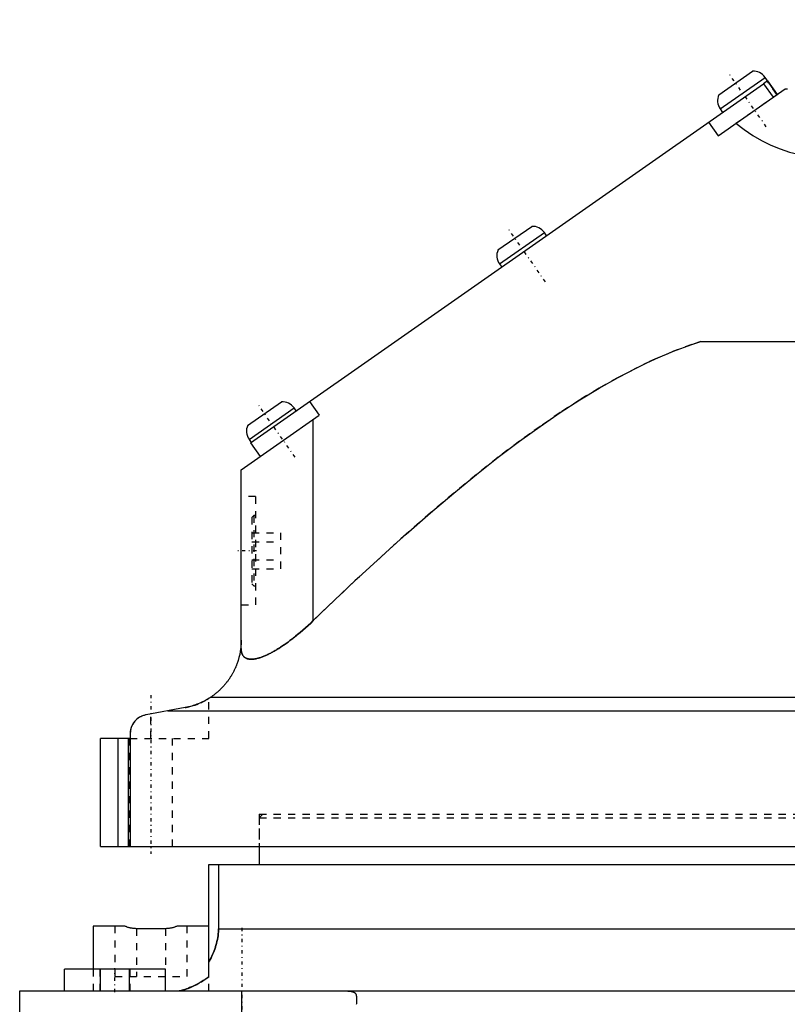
# Model space of a CAD drawing. Extents: x -152 to 584, y -5 to 847.
# Tile 3 of 12: x -108 to -2, y 177 to 314. Entities that reach past the tile are written whole.
import ezdxf

# ---------------------------------------------------------------- set-up
doc = ezdxf.new("R2010")
doc.units = 0
doc.linetypes.add('CENTER', pattern=[1.5, 0.45, -0.5, 0.05, -0.5])
doc.linetypes.add('DASHED', pattern=[2, 1, -1])
for name, color, linetype in [('AM_0', 7, 'CONTINUOUS'), ('AM_3', 7, 'DASHED'), ('AM_7', 7, 'CENTER')]:
    doc.layers.add(name, color=color, linetype=linetype)

msp = doc.modelspace()

# ---------------------------------------------------------------- linework, layer by layer
at = {"layer": 'AM_0', "color": 7, "linetype": 'CONTINUOUS'}
for p, q in [((-11.3, 303.17), (-6.62, 306.44)), ((-76.2, 254.93), (-5.09, 304.71)), ((-11.1, 301.23), (-4.87, 305.59)), ((-5.09, 304.71), (-3.77, 302.83)), ((-3.21, 303.22), (-4.87, 305.59)), ((-4.53, 305.1), (-4.52, 305.11)), ((-4.52, 305.11), (-3.2, 303.23)), ((-11.39, 297.49), (-2.1, 304)), ((-2.1, 304), (-1.79, 304)), ((-11.1, 301.23), (-10.76, 300.74)), ((-12.71, 299.38), (-11.39, 297.49)), ((-41.9, 281.67), (-37.22, 284.94)), ((-41.7, 279.73), (-35.47, 284.09)), ((-35.17, 283.65), (-35.47, 284.09)), ((-41.7, 279.73), (-41.39, 279.29)), ((-13.77, 269), (13.77, 269)), ((-76.6, 257.37), (-71.92, 260.64)), ((-68.01, 260.66), (-66.69, 258.78)), ((-76.4, 255.43), (-70.17, 259.79)), ((-69.87, 259.36), (-70.17, 259.79)), ((-77.5, 251.2), (-66.69, 258.78)), ((-67.5, 230.33), (-67.5, 258.21)), ((-76.4, 255.43), (-76.1, 255)), ((-76.2, 254.93), (-74.88, 253.04)), ((-77.5, 226.46), (-77.5, 251.2)), ((-81.67, 219.73), (78.19, 219.73)), ((-85.27, 218.26), (-90.69, 217.25)), ((-87.66, 217.82), (79.01, 217.82)), ((-92.9, 214.6), (-92.9, 199)), ((-97, 199), (-97, 214)), ((-92.9, 214), (-97, 214)), ((-94.53, 199), (-94.53, 214)), ((-93.1, 199), (-93.1, 214)), ((-97, 199), (97.09, 199)), ((-75, 199), (-75, 196.5)), ((-82, 196.5), (70.81, 196.5)), ((-82, 180.95), (-82, 196.5)), ((-80.62, 196.5), (-80.62, 187.6)), ((-98, 188), (-98, 182)), ((-93.66, 188), (-98, 188)), ((-88, 187.63), (-92, 187.63)), ((-82, 188), (-86.34, 188)), ((-80.62, 187.6), (82, 187.6)), ((-102, 179), (-102, 182)), ((-88, 182), (-102, 182)), ((-97, 179), (-97, 182)), ((-93, 179), (-93, 182)), ((-88, 179), (-88, 182)), ((-108.2, 179), (87.75, 179)), ((-108.2, 4), (-108.2, 179)), ((-77.4, 12), (-77.4, 179))]:
    msp.add_line(p, q, dxfattribs=at)
for points in [[(-67.5, 230.33, 0), (-65.54, 232.22, 0), (-61.74, 235.81, 0), (-58.11, 239.16, 0), (-56.35, 240.76, 0), (-54.62, 242.3, 0), (-51.26, 245.24, 0), (-48.02, 247.98, 0), (-44.9, 250.55, 0), (-41.87, 252.94, 0), (-38.92, 255.16, 0), (-37.48, 256.21, 0), (-36.06, 257.23, 0), (-33.27, 259.14, 0), (-30.54, 260.91, 0), (-27.86, 262.53, 0), (-25.23, 264.01, 0), (-22.64, 265.36, 0), (-21.36, 265.98, 0), (-20.08, 266.57, 0), (-17.55, 267.64, 0), (-15.03, 268.58, 0), (-13.77, 269, 0)], [(-67.5, 230.33, 0), (-67.86, 229.98, 0), (-68.59, 229.32, 0), (-69.31, 228.69, 0), (-69.68, 228.38, 0), (-69.74, 228.33, 0), (-69.86, 228.23, 0), (-69.99, 228.13, 0), (-70.05, 228.08, 0), (-70.11, 228.03, 0), (-70.24, 227.93, 0), (-70.36, 227.83, 0), (-70.49, 227.73, 0), (-70.62, 227.63, 0), (-70.75, 227.54, 0), (-70.81, 227.49, 0), (-70.88, 227.44, 0), (-71, 227.35, 0), (-71.13, 227.25, 0), (-71.26, 227.16, 0), (-71.39, 227.07, 0), (-71.52, 226.98, 0), (-71.58, 226.94, 0), (-71.65, 226.89, 0), (-71.78, 226.81, 0), (-71.9, 226.72, 0), (-72.03, 226.64, 0), (-72.16, 226.55, 0), (-72.29, 226.47, 0), (-72.35, 226.43, 0), (-72.42, 226.39, 0), (-72.54, 226.31, 0), (-72.67, 226.24, 0), (-72.8, 226.16, 0), (-72.92, 226.09, 0), (-73.04, 226.02, 0), (-73.11, 225.99, 0), (-73.17, 225.95, 0), (-73.29, 225.89, 0), (-73.41, 225.82, 0), (-73.53, 225.76, 0), (-73.66, 225.7, 0), (-73.77, 225.64, 0), (-73.83, 225.61, 0), (-73.89, 225.58, 0), (-74.01, 225.53, 0), (-74.13, 225.48, 0), (-74.18, 225.45, 0), (-74.24, 225.43, 0), (-74.35, 225.38, 0), (-74.47, 225.34, 0), (-74.52, 225.31, 0), (-74.58, 225.29, 0), (-74.69, 225.25, 0), (-74.79, 225.22, 0), (-74.9, 225.18, 0), (-75, 225.15, 0), (-75.11, 225.12, 0), (-75.16, 225.1, 0), (-75.21, 225.09, 0), (-75.31, 225.07, 0), (-75.41, 225.04, 0), (-75.5, 225.02, 0), (-75.6, 225.01, 0), (-75.69, 224.99, 0), (-75.73, 224.99, 0), (-75.78, 224.98, 0), (-75.87, 224.97, 0), (-75.95, 224.97, 0), (-76.04, 224.96, 0), (-76.12, 224.96, 0), (-76.2, 224.96, 0), (-76.24, 224.97, 0), (-76.28, 224.97, 0), (-76.35, 224.98, 0), (-76.42, 224.99, 0), (-76.5, 225, 0), (-76.56, 225.01, 0), (-76.63, 225.03, 0), (-76.66, 225.04, 0), (-76.69, 225.05, 0), (-76.75, 225.08, 0), (-76.81, 225.1, 0), (-76.87, 225.13, 0), (-76.92, 225.16, 0), (-76.97, 225.19, 0), (-77, 225.21, 0), (-77.02, 225.23, 0), (-77.07, 225.27, 0), (-77.11, 225.31, 0), (-77.13, 225.33, 0), (-77.15, 225.35, 0), (-77.19, 225.4, 0), (-77.23, 225.45, 0), (-77.25, 225.47, 0), (-77.26, 225.5, 0), (-77.3, 225.55, 0), (-77.33, 225.61, 0), (-77.35, 225.66, 0), (-77.38, 225.72, 0), (-77.4, 225.78, 0), (-77.41, 225.81, 0), (-77.42, 225.85, 0), (-77.44, 225.91, 0), (-77.45, 225.98, 0), (-77.47, 226.05, 0), (-77.48, 226.12, 0), (-77.49, 226.19, 0), (-77.49, 226.23, 0), (-77.49, 226.27, 0), (-77.5, 226.35, 0), (-77.5, 226.42, 0), (-77.5, 226.46, 0)], [(-77.5, 227.6, 0), (-77.5, 227.44, 0), (-77.51, 227.12, 0), (-77.54, 226.78, 0), (-77.55, 226.6, 0), (-77.57, 226.42, 0), (-77.63, 226.05, 0), (-77.7, 225.64, 0), (-77.8, 225.22, 0), (-77.93, 224.77, 0), (-78.02, 224.51, 0), (-78.05, 224.43, 0), (-78.07, 224.35, 0), (-78.09, 224.31, 0), (-78.1, 224.27, 0), (-78.13, 224.19, 0), (-78.16, 224.11, 0), (-78.18, 224.07, 0), (-78.19, 224.03, 0), (-78.23, 223.95, 0), (-78.26, 223.87, 0), (-78.28, 223.83, 0), (-78.3, 223.79, 0), (-78.33, 223.71, 0), (-78.37, 223.63, 0), (-78.41, 223.55, 0), (-78.45, 223.47, 0), (-78.49, 223.38, 0), (-78.51, 223.34, 0), (-78.53, 223.3, 0), (-78.57, 223.22, 0), (-78.61, 223.14, 0), (-78.66, 223.05, 0), (-78.71, 222.97, 0), (-78.75, 222.88, 0), (-78.78, 222.84, 0), (-78.8, 222.8, 0), (-78.85, 222.72, 0), (-78.9, 222.63, 0), (-78.96, 222.55, 0), (-79.01, 222.46, 0), (-79.07, 222.37, 0), (-79.09, 222.33, 0), (-79.12, 222.29, 0), (-79.18, 222.2, 0), (-79.24, 222.12, 0), (-79.3, 222.03, 0), (-79.37, 221.94, 0), (-79.43, 221.86, 0), (-79.47, 221.81, 0), (-79.5, 221.77, 0), (-79.57, 221.68, 0), (-79.64, 221.59, 0), (-79.71, 221.5, 0), (-79.79, 221.42, 0), (-79.86, 221.33, 0), (-79.9, 221.28, 0), (-79.94, 221.24, 0), (-80.02, 221.15, 0), (-80.1, 221.07, 0), (-80.14, 221.02, 0), (-80.18, 220.98, 0), (-80.27, 220.9, 0), (-80.35, 220.82, 0), (-80.39, 220.77, 0), (-80.44, 220.73, 0), (-80.52, 220.65, 0), (-80.61, 220.57, 0), (-80.69, 220.5, 0), (-80.78, 220.42, 0), (-80.87, 220.35, 0), (-80.91, 220.31, 0), (-80.95, 220.27, 0), (-81.04, 220.2, 0), (-81.13, 220.13, 0), (-81.21, 220.07, 0), (-81.3, 220, 0), (-81.38, 219.94, 0), (-81.43, 219.91, 0), (-81.47, 219.88, 0), (-81.55, 219.82, 0), (-81.63, 219.76, 0), (-81.67, 219.73, 0)], [(-81.67, 219.73, 0), (-81.7, 219.72, 0), (-81.75, 219.68, 0), (-81.81, 219.65, 0), (-81.83, 219.63, 0), (-81.86, 219.61, 0), (-81.91, 219.58, 0), (-81.96, 219.55, 0), (-82.01, 219.52, 0), (-82.06, 219.49, 0), (-82.1, 219.46, 0), (-82.13, 219.44, 0), (-82.15, 219.43, 0), (-82.2, 219.4, 0), (-82.25, 219.37, 0), (-82.29, 219.35, 0), (-82.34, 219.32, 0), (-82.38, 219.3, 0), (-82.4, 219.29, 0), (-82.42, 219.27, 0), (-82.47, 219.25, 0), (-82.51, 219.23, 0), (-82.53, 219.22, 0), (-82.64, 219.16, 0), (-82.85, 219.06, 0), (-83.05, 218.96, 0), (-83.25, 218.87, 0), (-83.44, 218.79, 0), (-83.63, 218.72, 0), (-83.72, 218.68, 0), (-83.81, 218.65, 0), (-83.99, 218.59, 0), (-84.17, 218.53, 0), (-84.35, 218.48, 0), (-84.52, 218.43, 0), (-84.7, 218.38, 0), (-84.78, 218.36, 0), (-84.86, 218.34, 0), (-85.03, 218.31, 0), (-85.19, 218.27, 0), (-85.27, 218.26, 0)], [(-90.69, 217.25, 0), (-90.78, 217.24, 0), (-90.95, 217.19, 0), (-91.11, 217.14, 0), (-91.19, 217.11, 0), (-91.27, 217.08, 0), (-91.43, 217, 0), (-91.58, 216.92, 0), (-91.72, 216.83, 0), (-91.86, 216.73, 0), (-91.99, 216.62, 0), (-92.06, 216.56, 0), (-92.12, 216.5, 0), (-92.24, 216.37, 0), (-92.35, 216.24, 0), (-92.45, 216.09, 0), (-92.55, 215.93, 0), (-92.64, 215.75, 0), (-92.69, 215.65, 0), (-92.7, 215.63, 0), (-92.71, 215.59, 0), (-92.73, 215.55, 0), (-92.73, 215.53, 0), (-92.74, 215.51, 0), (-92.76, 215.47, 0), (-92.77, 215.43, 0), (-92.78, 215.38, 0), (-92.8, 215.34, 0), (-92.81, 215.29, 0), (-92.82, 215.27, 0), (-92.82, 215.24, 0), (-92.84, 215.19, 0), (-92.85, 215.13, 0), (-92.86, 215.07, 0), (-92.86, 215.04, 0), (-92.87, 215.02, 0), (-92.87, 215.01, 0), (-92.87, 215.01, 0), (-92.87, 215, 0), (-92.87, 214.99, 0), (-92.87, 214.98, 0), (-92.88, 214.96, 0), (-92.88, 214.95, 0), (-92.88, 214.94, 0), (-92.88, 214.93, 0), (-92.88, 214.93, 0), (-92.88, 214.91, 0), (-92.88, 214.9, 0), (-92.88, 214.89, 0), (-92.89, 214.88, 0), (-92.89, 214.87, 0), (-92.89, 214.86, 0), (-92.89, 214.85, 0), (-92.89, 214.84, 0), (-92.89, 214.83, 0), (-92.89, 214.81, 0), (-92.89, 214.8, 0), (-92.89, 214.78, 0), (-92.9, 214.76, 0), (-92.9, 214.76, 0), (-92.9, 214.75, 0), (-92.9, 214.73, 0), (-92.9, 214.71, 0), (-92.9, 214.7, 0), (-92.9, 214.68, 0), (-92.9, 214.66, 0), (-92.9, 214.65, 0), (-92.9, 214.65, 0), (-92.9, 214.63, 0), (-92.9, 214.61, 0), (-92.9, 214.6, 0)], [(-92, 187.63, 0), (-92.05, 187.63, 0), (-92.15, 187.64, 0), (-92.24, 187.64, 0), (-92.29, 187.64, 0), (-92.34, 187.65, 0), (-92.44, 187.66, 0), (-92.53, 187.67, 0), (-92.63, 187.68, 0), (-92.72, 187.7, 0), (-92.82, 187.72, 0), (-92.87, 187.73, 0), (-92.91, 187.74, 0), (-93.01, 187.76, 0), (-93.1, 187.79, 0), (-93.19, 187.81, 0), (-93.28, 187.84, 0), (-93.36, 187.87, 0), (-93.41, 187.89, 0), (-93.45, 187.91, 0), (-93.53, 187.94, 0), (-93.62, 187.98, 0), (-93.66, 188, 0)], [(-86.34, 188, 0), (-86.38, 187.98, 0), (-86.47, 187.94, 0), (-86.55, 187.91, 0), (-86.59, 187.89, 0), (-86.64, 187.87, 0), (-86.72, 187.84, 0), (-86.81, 187.81, 0), (-86.9, 187.79, 0), (-86.99, 187.76, 0), (-87.09, 187.74, 0), (-87.13, 187.73, 0), (-87.18, 187.72, 0), (-87.28, 187.7, 0), (-87.37, 187.68, 0), (-87.47, 187.67, 0), (-87.56, 187.66, 0), (-87.66, 187.65, 0), (-87.71, 187.64, 0), (-87.76, 187.64, 0), (-87.85, 187.64, 0), (-87.95, 187.63, 0), (-88, 187.63, 0)], [(-80.62, 187.6, 0), (-80.62, 187.47, 0), (-80.64, 187.2, 0), (-80.67, 186.93, 0), (-80.69, 186.79, 0), (-80.71, 186.66, 0), (-80.75, 186.39, 0), (-80.8, 186.11, 0), (-80.86, 185.84, 0), (-80.92, 185.58, 0), (-81, 185.31, 0), (-81.04, 185.18, 0), (-81.08, 185.05, 0), (-81.16, 184.8, 0), (-81.25, 184.55, 0), (-81.35, 184.31, 0), (-81.45, 184.07, 0), (-81.56, 183.84, 0), (-81.61, 183.72, 0), (-81.67, 183.6, 0), (-81.8, 183.36, 0), (-81.93, 183.12, 0), (-82, 183, 0)], [(-82, 180.95, 0), (-82.15, 180.84, 0), (-82.45, 180.63, 0), (-82.75, 180.44, 0), (-82.89, 180.35, 0), (-83.04, 180.26, 0), (-83.33, 180.09, 0), (-83.61, 179.94, 0), (-83.88, 179.8, 0), (-84.14, 179.67, 0), (-84.4, 179.56, 0), (-84.52, 179.51, 0), (-84.64, 179.46, 0), (-84.86, 179.36, 0), (-85.08, 179.28, 0), (-85.29, 179.21, 0), (-85.48, 179.14, 0), (-85.59, 179.11, 0), (-85.62, 179.1, 0), (-85.64, 179.09, 0), (-85.66, 179.09, 0), (-85.67, 179.08, 0), (-85.7, 179.08, 0), (-85.73, 179.07, 0), (-85.74, 179.07, 0), (-85.75, 179.06, 0), (-85.78, 179.06, 0), (-85.8, 179.05, 0), (-85.82, 179.05, 0), (-85.83, 179.04, 0), (-85.85, 179.04, 0), (-85.87, 179.03, 0), (-85.9, 179.03, 0), (-85.92, 179.02, 0), (-85.94, 179.02, 0), (-85.95, 179.02, 0), (-85.96, 179.02, 0), (-85.97, 179.01, 0), (-85.99, 179.01, 0), (-86.01, 179.01, 0), (-86.03, 179, 0), (-86.04, 179, 0), (-86.05, 179, 0), (-86.06, 179, 0), (-86.07, 179, 0), (-86.08, 179, 0), (-86.09, 179, 0)], [(-63.07, 179, 0), (-62.9, 179, 0), (-62.71, 178.99, 0), (-62.66, 178.99, 0), (-62.62, 178.99, 0), (-62.59, 178.98, 0), (-62.57, 178.98, 0), (-62.52, 178.98, 0), (-62.47, 178.97, 0), (-62.43, 178.97, 0), (-62.38, 178.96, 0), (-62.34, 178.96, 0), (-62.32, 178.95, 0), (-62.3, 178.95, 0), (-62.25, 178.94, 0), (-62.21, 178.94, 0), (-62.19, 178.93, 0), (-62.17, 178.93, 0), (-62.13, 178.92, 0), (-62.1, 178.91, 0), (-62.08, 178.9, 0), (-62.06, 178.9, 0), (-62.02, 178.89, 0), (-61.99, 178.87, 0), (-61.95, 178.86, 0), (-61.92, 178.85, 0), (-61.89, 178.83, 0), (-61.88, 178.83, 0), (-61.86, 178.82, 0), (-61.83, 178.8, 0), (-61.81, 178.78, 0), (-61.78, 178.77, 0), (-61.76, 178.75, 0), (-61.73, 178.73, 0), (-61.72, 178.72, 0), (-61.71, 178.71, 0), (-61.69, 178.69, 0), (-61.67, 178.66, 0), (-61.66, 178.64, 0), (-61.64, 178.61, 0), (-61.62, 178.59, 0), (-61.62, 178.57, 0), (-61.61, 178.56, 0), (-61.6, 178.53, 0), (-61.58, 178.5, 0), (-61.57, 178.47, 0), (-61.56, 178.44, 0), (-61.55, 178.41, 0), (-61.55, 178.39, 0), (-61.55, 178.37, 0), (-61.54, 178.34, 0), (-61.53, 178.3, 0), (-61.53, 178.26, 0), (-61.52, 178.23, 0), (-61.52, 178.19, 0), (-61.52, 178.17, 0), (-61.52, 178.14, 0), (-61.51, 178.1, 0), (-61.51, 178.06, 0), (-61.51, 178.04, 0), (-61.51, 178.01, 0), (-61.51, 177.97, 0), (-61.51, 177.92, 0), (-61.51, 177.9, 0), (-61.51, 177.87, 0), (-61.51, 177.83, 0), (-61.51, 177.77, 0), (-61.51, 177.72, 0), (-61.51, 177.67, 0), (-61.52, 177.62, 0), (-61.52, 177.59, 0), (-61.52, 177.56, 0), (-61.52, 177.5, 0), (-61.52, 177.45, 0), (-61.52, 177.39, 0), (-61.53, 177.33, 0), (-61.53, 177.27, 0), (-61.53, 177.23, 0), (-61.53, 177.2, 0), (-61.54, 177.14, 0)]]:
    msp.add_polyline3d(points, dxfattribs=at)
for centre, radius, start, end in [((4.28, 314.92), 20.5, 229.9385, 356.2408), ((-6.51, 304.44), 2, 35, 93.2117), ((-9.46, 302.38), 2, 156.7883, 215), ((-37.11, 282.94), 2, 35, 93.2117), ((-40.06, 280.88), 2, 156.7883, 215), ((-71.81, 258.64), 2, 35, 93.2117), ((-74.76, 256.58), 2, 156.7883, 215), ((-90.2, 214.6), 2.7, 100.4913, 180)]:
    msp.add_arc(centre, radius, start, end, dxfattribs=at)
at = {"layer": 'AM_3', "color": 6, "linetype": 'DASHED'}
for p, q in [((-4.53, 305.1), (-5.09, 304.71)), ((-3.24, 303.2), (-4.56, 305.08)), ((-8.91, 299.23), (-3.2, 303.23)), ((-75.5, 247.5), (-77.5, 247.5)), ((-75.5, 247.5), (-75.5, 232.5)), ((-75.75, 244.86), (-76, 244.61)), ((-76, 244.61), (-76, 235.39)), ((-75.5, 244.86), (-75.75, 244.86)), ((-75.75, 244.86), (-75.75, 235.14)), ((-76, 242.5), (-72, 242.5)), ((-72, 237.5), (-72, 242.5)), ((-76, 241.25), (-72, 241.25)), ((-76, 238.75), (-72, 238.75)), ((-76, 237.5), (-72, 237.5)), ((-76, 235.39), (-75.75, 235.14)), ((-75.75, 235.14), (-75.5, 235.14)), ((-77.5, 232.5), (-75.5, 232.5)), ((-77.5, 226.46), (-77.5, 227.6)), ((-82, 214), (-82, 219.52)), ((-90, 214), (-90, 217.38)), ((-93, 214), (-93, 199)), ((-92.9, 214), (-82, 214)), ((-87, 199), (-87, 214)), ((-75, 203.5), (-75, 199)), ((-75, 203.5), (75, 203.5)), ((-74.5, 203.5), (-75, 203)), ((-75, 203), (-75, 199)), ((-75, 203), (75, 203)), ((-95, 188), (-95, 181)), ((-92, 187.63), (-92, 181)), ((-88, 187.63), (-88, 182)), ((-85, 181), (-85, 188)), ((-98, 182), (-98, 179)), ((-97.1, 182), (-97.1, 179)), ((-92.9, 179), (-92.9, 182)), ((-95, 181), (-85, 181)), ((-83.36, 180.07), (-83.32, 180.1)), ((-82.7, 180.47), (-82.67, 180.49)), ((-82, 179), (-82, 180.95)), ((-85.93, 179.02), (-85.92, 179.02)), ((-85.48, 179.14), (-85.46, 179.15)), ((-85.46, 179.15), (-85.24, 179.22)), ((-85.24, 179.22), (-85.02, 179.3)), ((-83.98, 179.75), (-83.95, 179.77))]:
    msp.add_line(p, q, dxfattribs=at)
for points in [[(-13.77, 269, 0), (-15.03, 268.58, 0), (-17.55, 267.64, 0), (-20.08, 266.57, 0), (-21.36, 265.98, 0), (-22.64, 265.36, 0), (-25.23, 264.01, 0), (-27.86, 262.53, 0), (-30.54, 260.91, 0), (-33.27, 259.14, 0), (-36.06, 257.23, 0), (-37.48, 256.21, 0), (-38.92, 255.16, 0), (-41.87, 252.94, 0), (-44.9, 250.55, 0), (-48.02, 247.98, 0), (-51.26, 245.24, 0), (-54.62, 242.3, 0), (-56.35, 240.76, 0), (-58.11, 239.16, 0), (-61.74, 235.81, 0), (-65.54, 232.22, 0), (-67.5, 230.33, 0)], [(-77.5, 226.46, 0), (-77.5, 226.42, 0), (-77.5, 226.35, 0), (-77.49, 226.27, 0), (-77.49, 226.23, 0), (-77.49, 226.19, 0), (-77.48, 226.12, 0), (-77.47, 226.05, 0), (-77.45, 225.98, 0), (-77.44, 225.91, 0), (-77.42, 225.85, 0), (-77.41, 225.81, 0), (-77.4, 225.78, 0), (-77.38, 225.72, 0), (-77.35, 225.66, 0), (-77.33, 225.61, 0), (-77.3, 225.55, 0), (-77.26, 225.5, 0), (-77.25, 225.47, 0), (-77.23, 225.45, 0), (-77.19, 225.4, 0), (-77.15, 225.35, 0), (-77.13, 225.33, 0), (-77.11, 225.31, 0), (-77.07, 225.27, 0), (-77.02, 225.23, 0), (-77, 225.21, 0), (-76.97, 225.19, 0), (-76.92, 225.16, 0), (-76.87, 225.13, 0), (-76.81, 225.1, 0), (-76.75, 225.08, 0), (-76.69, 225.05, 0), (-76.66, 225.04, 0), (-76.63, 225.03, 0), (-76.56, 225.01, 0), (-76.5, 225, 0), (-76.42, 224.99, 0), (-76.35, 224.98, 0), (-76.28, 224.97, 0), (-76.24, 224.97, 0), (-76.2, 224.96, 0), (-76.12, 224.96, 0), (-76.04, 224.96, 0), (-75.95, 224.97, 0), (-75.87, 224.97, 0), (-75.78, 224.98, 0), (-75.73, 224.99, 0), (-75.69, 224.99, 0), (-75.6, 225.01, 0), (-75.5, 225.02, 0), (-75.41, 225.04, 0), (-75.31, 225.07, 0), (-75.21, 225.09, 0), (-75.16, 225.1, 0), (-75.11, 225.12, 0), (-75, 225.15, 0), (-74.9, 225.18, 0), (-74.79, 225.22, 0), (-74.69, 225.25, 0), (-74.58, 225.29, 0), (-74.52, 225.31, 0), (-74.47, 225.34, 0), (-74.35, 225.38, 0), (-74.24, 225.43, 0), (-74.18, 225.45, 0), (-74.13, 225.48, 0), (-74.01, 225.53, 0), (-73.89, 225.58, 0), (-73.83, 225.61, 0), (-73.77, 225.64, 0), (-73.66, 225.7, 0), (-73.53, 225.76, 0), (-73.41, 225.82, 0), (-73.29, 225.89, 0), (-73.17, 225.95, 0), (-73.11, 225.99, 0), (-73.04, 226.02, 0), (-72.92, 226.09, 0), (-72.8, 226.16, 0), (-72.67, 226.24, 0), (-72.54, 226.31, 0), (-72.42, 226.39, 0), (-72.35, 226.43, 0), (-72.29, 226.47, 0), (-72.16, 226.55, 0), (-72.03, 226.64, 0), (-71.9, 226.72, 0), (-71.78, 226.81, 0), (-71.65, 226.89, 0), (-71.58, 226.94, 0), (-71.52, 226.98, 0), (-71.39, 227.07, 0), (-71.26, 227.16, 0), (-71.13, 227.25, 0), (-71, 227.35, 0), (-70.88, 227.44, 0), (-70.81, 227.49, 0), (-70.75, 227.54, 0), (-70.62, 227.63, 0), (-70.49, 227.73, 0), (-70.36, 227.83, 0), (-70.24, 227.93, 0), (-70.11, 228.03, 0), (-70.05, 228.08, 0), (-69.99, 228.13, 0), (-69.86, 228.23, 0), (-69.74, 228.33, 0), (-69.68, 228.38, 0), (-69.31, 228.69, 0), (-68.59, 229.32, 0), (-67.86, 229.98, 0), (-67.5, 230.33, 0)], [(-85.27, 218.26, 0), (-85.1, 218.29, 0), (-84.77, 218.37, 0), (-84.46, 218.45, 0), (-84.31, 218.49, 0), (-84.16, 218.53, 0), (-83.89, 218.62, 0), (-83.64, 218.71, 0), (-83.41, 218.81, 0), (-83.19, 218.9, 0), (-82.98, 218.99, 0), (-82.88, 219.04, 0), (-82.79, 219.08, 0), (-82.62, 219.17, 0), (-82.46, 219.25, 0), (-82.33, 219.33, 0), (-82.22, 219.39, 0), (-82.13, 219.44, 0), (-82.1, 219.46, 0), (-82.07, 219.48, 0), (-82.02, 219.51, 0), (-82, 219.52, 0), (-82, 219.52, 0)], [(-82, 183, 0), (-81.93, 183.12, 0), (-81.8, 183.36, 0), (-81.67, 183.6, 0), (-81.61, 183.72, 0), (-81.56, 183.84, 0), (-81.45, 184.07, 0), (-81.35, 184.31, 0), (-81.25, 184.55, 0), (-81.16, 184.8, 0), (-81.08, 185.05, 0), (-81.04, 185.18, 0), (-81, 185.31, 0), (-80.92, 185.58, 0), (-80.86, 185.84, 0), (-80.8, 186.11, 0), (-80.75, 186.39, 0), (-80.71, 186.66, 0), (-80.69, 186.79, 0), (-80.67, 186.93, 0), (-80.64, 187.2, 0), (-80.62, 187.47, 0), (-80.62, 187.6, 0)], [(-83.32, 180.1, 0), (-83.22, 180.15, 0), (-83.01, 180.27, 0), (-82.8, 180.4, 0), (-82.7, 180.47, 0)], [(-82.67, 180.49, 0), (-82.56, 180.56, 0), (-82.34, 180.71, 0), (-82.11, 180.86, 0), (-82, 180.95, 0)], [(-86.09, 179, 0), (-86.07, 179, 0), (-86.04, 179, 0), (-86.01, 179.01, 0), (-85.99, 179.01, 0)], [(-85.99, 179.01, 0), (-85.98, 179.01, 0), (-85.96, 179.01, 0), (-85.94, 179.02, 0), (-85.93, 179.02, 0)], [(-85.92, 179.02, 0), (-85.91, 179.02, 0), (-85.89, 179.03, 0), (-85.87, 179.03, 0), (-85.86, 179.04, 0)], [(-85.86, 179.04, 0), (-85.83, 179.04, 0), (-85.77, 179.06, 0), (-85.7, 179.08, 0), (-85.67, 179.09, 0)], [(-85.67, 179.09, 0), (-85.64, 179.09, 0), (-85.58, 179.11, 0), (-85.51, 179.13, 0), (-85.48, 179.14, 0)], [(-85.02, 179.3, 0), (-84.86, 179.36, 0), (-84.53, 179.5, 0), (-84.17, 179.66, 0), (-83.98, 179.75, 0)], [(-83.95, 179.77, 0), (-83.85, 179.82, 0), (-83.66, 179.91, 0), (-83.46, 180.02, 0), (-83.36, 180.07, 0)]]:
    msp.add_polyline3d(points, dxfattribs=at)
at = {"layer": 'AM_7', "color": 4, "linetype": 'CENTER'}
for p, q in [((-4.71, 298.74), (-10.03, 306.32)), ((-35.31, 277.24), (-40.63, 284.82)), ((-70.01, 252.94), (-75.33, 260.52)), ((-75.38, 240), (-78.12, 240)), ((-90, 220), (-90, 198)), ((-77.4, 187.75), (-77.4, -4.75)), ((-95, 178.85), (-95, 182.15))]:
    msp.add_line(p, q, dxfattribs=at)

doc.saveas('drawing.dxf')
